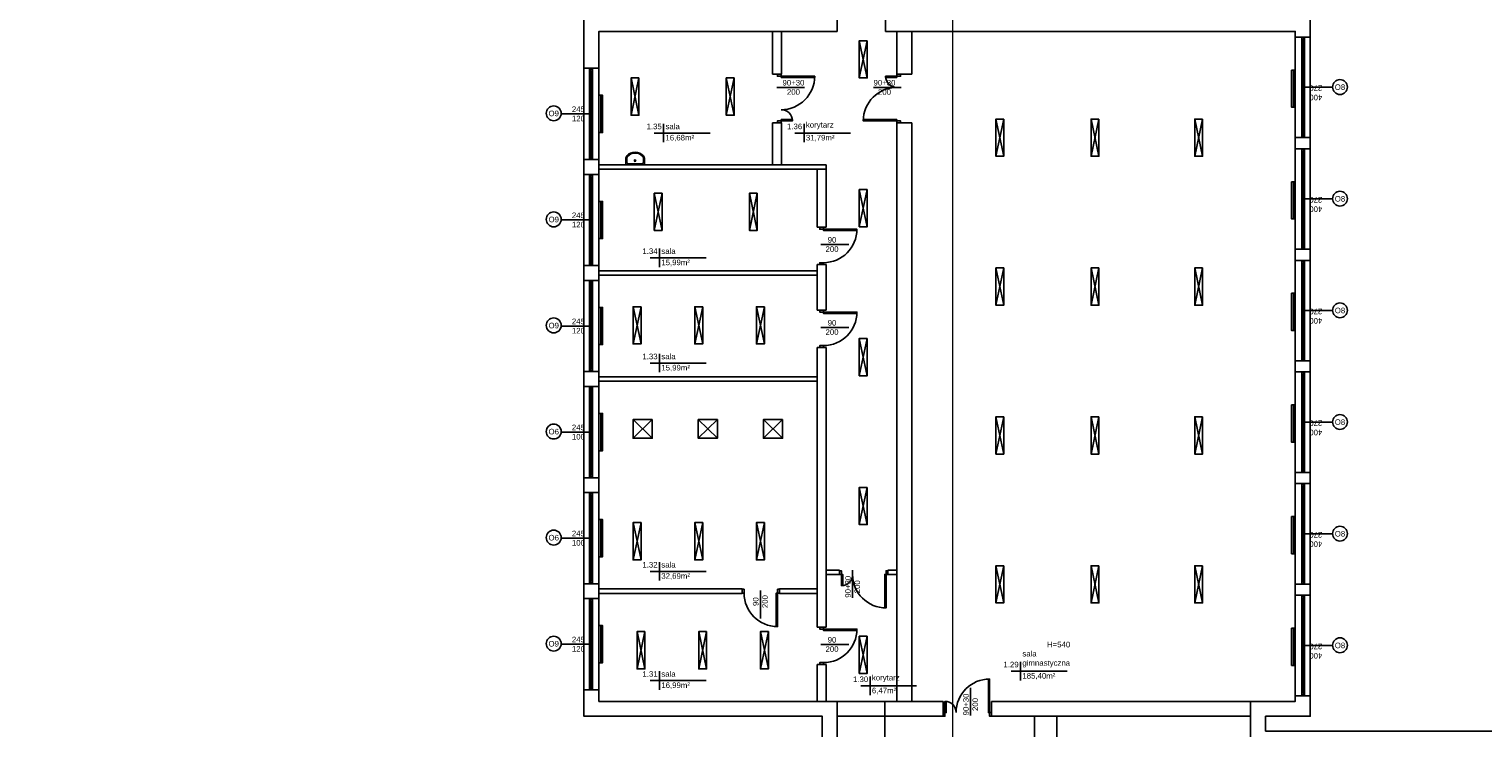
# Model space of a CAD drawing. Header units: millimetres. Extents: x 3698380 to 4312681, y 679670 to 844285.
# Tile 97 of 100: x 4183578 to 4222615, y 802412 to 821192. Entities that reach past the tile are written whole.
import ezdxf
from ezdxf.enums import TextEntityAlignment as Align

# ---------------------------------------------------------------- set-up
doc = ezdxf.new("R2010")
doc.units = ezdxf.units.MM
doc.header["$LTSCALE"] = 10
doc.set_wipeout_variables(frame=1)
doc.linetypes.add('ACAD_ISO03W100', pattern=[30, 12, -18])
doc.layers.add('A_sc_istn', color=252, linetype='Continuous')
doc.layers.add('A_wymiary', color=1, linetype='Continuous')
doc.layers.add('HVAC_opis_woda', color=4, linetype='Continuous', lineweight=13)
doc.styles.add('OPIS1', font='ROMANS.SHX', dxfattribs={"width": 0.8})
doc.styles.get("Standard").update_dxf_attribs({"font": 'arial.ttf'})
doc.linetypes.add('TRACKS', pattern='A,0.15,[130,ltypeshp.shx,S=0.25,R=0,X=0,Y=0],0.15', length=0.3)
doc.linetypes.add('ZIGZAG', pattern='A,0.0001,-0.2,[131,ltypeshp.shx,S=0.2,R=0,X=-0.2,Y=0],-0.4,[131,ltypeshp.shx,S=0.2,R=180,X=0.2,Y=0],-0.2', length=0.8001)

# ---------------------------------------------------------------- blocks, each defined once
blk = doc.blocks.new('*U462')
at = {"color": 252}
for p, q in [((-95, 20), (-100, 20)), ((-100, 15), (-97.5, 15)), ((-97.5, 15), (-97.5, 17.5)), ((-97.5, 17.5), (-95, 17.5)), ((-92.5, 17.5), (-97.5, 17.5)), ((-97.5, 17.5), (-97.5, 12.5)), ((-97.5, 12.5), (-92.5, 12.5)), ((-95, 17.5), (-95, 20)), ((140, 20), (-95, 20)), ((-92.5, 12.5), (-92.5, 17.5)), ((137.5, 17.5), (-92.5, 17.5)), ((-92.5, 15), (137.5, 15)), ((-92.5, 12.5), (137.5, 12.5)), ((-92.5, 12.5), (137.5, 12.5)), ((142.5, 17.5), (137.5, 17.5)), ((137.5, 17.5), (137.5, 12.5)), ((137.5, 12.5), (142.5, 12.5)), ((145, 20), (140, 20)), ((140, 20), (140, 17.5)), ((140, 17.5), (142.5, 17.5)), ((142.5, 17.5), (142.5, 15)), ((142.5, 12.5), (142.5, 17.5)), ((142.5, 15), (145, 15))]:
    blk.add_line(p, q, dxfattribs=at)
for points in [[(-100, 20), (-100, 15), (-97.5, 15)], [(145, 20), (145, 15), (142.5, 15)]]:
    blk.add_lwpolyline(points, dxfattribs=at)
blk = doc.blocks.new('*U259')
at = {"color": 252}
blk.add_lwpolyline([(75, 0), (0, 0)], dxfattribs=at)
for tag, p in [('H', (30, 20)), ('S', (30, -5))]:
    blk.add_attdef(tag, text='', height=15, rotation=180, dxfattribs=at).set_placement(p, align=Align.CENTER)
blk = doc.blocks.new('*U465')
at = {"color": 252}
for p, q in [((-107.5, 20), (-112.5, 20)), ((-112.5, 15), (-110, 15)), ((-110, 15), (-110, 17.5)), ((-110, 17.5), (-107.5, 17.5)), ((-105, 17.5), (-110, 17.5)), ((-110, 17.5), (-110, 12.5)), ((-110, 12.5), (-105, 12.5)), ((-107.5, 17.5), (-107.5, 20)), ((152.5, 20), (-107.5, 20)), ((-105, 12.5), (-105, 17.5)), ((150, 17.5), (-105, 17.5)), ((-105, 15), (150, 15)), ((-105, 12.5), (150, 12.5)), ((-105, 12.5), (150, 12.5)), ((155, 17.5), (150, 17.5)), ((150, 17.5), (150, 12.5)), ((150, 12.5), (155, 12.5)), ((157.5, 20), (152.5, 20)), ((152.5, 20), (152.5, 17.5)), ((152.5, 17.5), (155, 17.5)), ((155, 17.5), (155, 15)), ((155, 12.5), (155, 17.5)), ((155, 15), (157.5, 15))]:
    blk.add_line(p, q, dxfattribs=at)
for points in [[(-112.5, 20), (-112.5, 15), (-110, 15)], [(157.5, 20), (157.5, 15), (155, 15)]]:
    blk.add_lwpolyline(points, dxfattribs=at)
blk = doc.blocks.new('*U200')
for points in [[(-60, 114), (-60, -14), (90, -14), (90, 114)], [(90, 114), (210, 114), (210, -14), (90, -14)]]:
    blk.add_lwpolyline(points, close=True)
blk.add_wipeout([(80, 114), (85, 114), (85, 109), (215, 109), (215, 114), (220, 114), (220, 104), (80, 104)])
blk.add_lwpolyline([(80, 114), (85, 114), (85, 109), (215, 109), (215, 114), (220, 114), (220, 104), (80, 104)], close=True)
blk = doc.blocks.new('*U196')
blk.add_arc((0, 0), 900, 0, 90)
blk.add_wipeout([(0, 900), (35, 900), (35, 0), (0, 0)])
blk.add_wipeout([(0, 900), (35, 900), (35, 0), (0, 0)])
blk.add_wipeout([(0, 900), (35, 900), (35, 0), (0, 0)])
for points in [[(35, 900), (35, 0), (0, 0), (0, 900)], [(-50, -100), (0, -100), (0, 0), (-50, 0)]]:
    blk.add_lwpolyline(points, close=True)
blk = doc.blocks.new('*U192')
blk.add_arc((0, 0), 300, 0, 90)
blk.add_wipeout([(0, 300), (35, 300), (35, 0), (0, 0)])
blk.add_wipeout([(0, 300), (35, 300), (35, 0), (0, 0)])
blk.add_wipeout([(0, 300), (35, 300), (35, 0), (0, 0)])
for points in [[(-50, -100), (0, -100), (0, 0), (-50, 0)], [(35, 300), (35, 0), (0, 0), (0, 300)]]:
    blk.add_lwpolyline(points, close=True)
blk = doc.blocks.new('*U338')
at = {"color": 252}
blk.add_lwpolyline([(75, 0), (0, 0)], dxfattribs=at)
for tag, p in [('S', (30, 5)), ('H', (30, -20))]:
    blk.add_attdef(tag, text='', height=15, dxfattribs=at).set_placement(p, align=Align.CENTER)
blk = doc.blocks.new('*U208')
blk.add_arc((0, 0), 300, 0, 90)
blk.add_wipeout([(0, 300), (35, 300), (35, 0), (0, 0)])
blk.add_wipeout([(0, 300), (35, 300), (35, 0), (0, 0)])
blk.add_wipeout([(0, 300), (35, 300), (35, 0), (0, 0)])
for points in [[(-50, -100), (0, -100), (0, 0), (-50, 0)], [(35, 300), (35, 0), (0, 0), (0, 300)]]:
    blk.add_lwpolyline(points, close=True)
blk = doc.blocks.new('*U207')
blk.add_arc((0, 0), 900, 0, 90)
blk.add_wipeout([(0, 900), (35, 900), (35, 0), (0, 0)])
blk.add_wipeout([(0, 900), (35, 900), (35, 0), (0, 0)])
blk.add_wipeout([(0, 900), (35, 900), (35, 0), (0, 0)])
for points in [[(35, 900), (35, 0), (0, 0), (0, 900)], [(-50, -100), (0, -100), (0, 0), (-50, 0)]]:
    blk.add_lwpolyline(points, close=True)
blk = doc.blocks.new('*U469')
at = {"color": 252}
for points in [[(35, 900), (35, 0), (0, 0), (0, 900)], [(-50, -100), (0, -100), (0, 0), (-50, 0)], [(950, 0), (950, -100), (900, -100), (900, 0)]]:
    blk.add_lwpolyline(points, close=True, dxfattribs=at)
blk.add_arc((0, 0), 900, 0, 90, dxfattribs=at)
blk = doc.blocks.new('A$C06B75830')
blk.add_lwpolyline([(-72.7, 30), (-94.5, 30), (-94.5, -30), (-73.8, -30)])
blk.add_lwpolyline([(-81, -27), (-73.8, -27, 0.181953), (-68.1, -24.8, 0.455925), (-68.3, 25.1, 0.203273), (-74.3, 27), (-85.8, 27, 0.340204), (-91.5, 22.6), (-91.5, -22.6, 0.429071), (-86.9, -27)], format="xyb", close=True)
blk.add_lwpolyline([(-87.4, -30, 0.01945), (-86.8, -30), (-81, -30), (-73.8, -30, 0.181953), (-66.1, -27.1, 0.455925), (-66.4, 27.4, 0.199786), (-74.5, 30), (-85.8, 30)], format="xyb")
blk.add_circle((-81.5, -0.2), 2.32)
blk = doc.blocks.new('d')
at = {"layer": 'A_sc_istn', "color": 252}
for points in [[(3744014.74, 798327.02), (3744014.74, 802727.02), (3737614.74, 802727.02), (3737614.74, 821527.02), (3744414.74, 821527.02)], [(3744414.74, 821127.02), (3744414.74, 821527.02)], [(3745714.74, 821527.02), (3757114.74, 821527.02), (3757114.74, 802727.02), (3755914.74, 802727.02), (3755914.74, 802327.02), (3762014.74, 802327.02), (3762014.74, 795627.02), (3759114.74, 795627.02), (3759114.74, 793727.02), (3776514.74, 793727.02), (3776514.74, 786472.02)], [(3745714.74, 821127.02), (3745714.74, 821527.02)], [(3744414.74, 798327.02), (3744414.74, 803127.02), (3738014.74, 803127.02), (3738014.74, 821127.02), (3744414.74, 821127.02)], [(3742674.74, 819975.46), (3742674.74, 821127.02)], [(3742914.74, 819975.46), (3742914.74, 821127.02)], [(3745714.74, 821127.02), (3756714.74, 821127.02), (3756714.74, 803127.02), (3755514.74, 803127.02), (3755514.74, 801927.02), (3761614.74, 801927.02), (3761614.74, 796027.02), (3758714.74, 796027.02), (3758714.74, 793327.02), (3776114.74, 793327.02), (3776114.74, 786472.02)], [(3746014.74, 819975.46), (3746014.74, 821127.02)], [(3746414.74, 819975.46), (3746414.74, 821127.02)], [(3756714.74, 820977.02), (3757114.74, 820977.02)], [(3745007.45, 820877.71), (3745219.58, 819877.71)], [(3745007.45, 819877.71), (3745219.58, 820877.71)], [(3737614.74, 820137.02), (3738014.74, 820137.02)], [(3738879.73, 819877.55), (3739091.86, 818877.55)], [(3738879.73, 818877.55), (3739091.86, 819877.55)], [(3741435.93, 819877.55), (3741648.06, 818877.55)], [(3741435.93, 818877.55), (3741648.06, 819877.55)], [(3739753.1, 818648.74), (3739753.1, 818148.74)], [(3742674.74, 817547.02), (3742674.74, 818675.46)], [(3742914.74, 817547.02), (3742914.74, 818675.46)], [(3743523.41, 818648.74), (3743523.41, 818148.74)], [(3746014.74, 803127.02), (3746014.74, 818675.46)], [(3746414.74, 803127.02), (3746414.74, 818675.46)], [(3748674.26, 818772.57), (3748886.39, 817772.57)], [(3748674.26, 817772.57), (3748886.39, 818772.57)], [(3751230.46, 818772.57), (3751442.59, 817772.57)], [(3751230.46, 817772.57), (3751442.59, 818772.57)], [(3754013.41, 818772.57), (3754225.54, 817772.57)], [(3754013.41, 817772.57), (3754225.54, 818772.57)], [(3741003.1, 818398.74), (3739503.1, 818398.74)], [(3744773.41, 818398.74), (3743273.41, 818398.74)], [(3756714.74, 818277.02), (3757114.74, 818277.02)], [(3756714.74, 817977.02), (3757114.74, 817977.02)], [(3737614.74, 817687.02), (3738014.74, 817687.02)], [(3744114.74, 817547.02), (3738014.74, 817547.02)], [(3744114.74, 817427.02), (3744114.74, 817547.02)], [(3737614.74, 817287.02), (3738014.74, 817287.02)], [(3744114.74, 817427.02), (3738014.74, 817427.02)], [(3743874.74, 815864.54), (3743874.74, 817427.02)], [(3744114.74, 815864.54), (3744114.74, 817427.02)], [(3739499.56, 816781.3), (3739711.69, 815781.3)], [(3739499.56, 815781.3), (3739711.69, 816781.3)], [(3742055.75, 816781.3), (3742267.88, 815781.3)], [(3742055.75, 815781.3), (3742267.88, 816781.3)], [(3745007.45, 816877.71), (3745219.58, 815877.71)], [(3745007.45, 815877.71), (3745219.58, 816877.71)], [(3744114.74, 815864.54), (3743874.74, 815864.54)], [(3739641.72, 815296.79), (3739641.72, 814796.79)], [(3756714.74, 815277.02), (3757114.74, 815277.02)], [(3737614.74, 814837.02), (3738014.74, 814837.02)], [(3740891.72, 815046.79), (3739391.72, 815046.79)], [(3743874.74, 813635.4), (3743874.74, 814864.54)], [(3744114.74, 814864.54), (3743874.74, 814864.54)], [(3744114.74, 813635.4), (3744114.74, 814864.54)], [(3748674.26, 814772.57), (3748886.39, 813772.57)], [(3748674.26, 813772.57), (3748886.39, 814772.57)], [(3751230.46, 814772.57), (3751442.59, 813772.57)], [(3751230.46, 813772.57), (3751442.59, 814772.57)], [(3754013.41, 814772.57), (3754225.54, 813772.57)], [(3754013.41, 813772.57), (3754225.54, 814772.57)], [(3756714.74, 814977.02), (3757114.74, 814977.02)], [(3737614.74, 814437.02), (3738014.74, 814437.02)], [(3743874.74, 814697.02), (3738014.74, 814697.02)], [(3743874.74, 814577.02), (3738014.74, 814577.02)], [(3738934.39, 813732.15), (3739146.53, 812732.15)], [(3738934.39, 812732.15), (3739146.53, 813732.15)], [(3740590.59, 813732.15), (3740802.72, 812732.15)], [(3740590.59, 812732.15), (3740802.72, 813732.15)], [(3742246.78, 813732.15), (3742458.92, 812732.15)], [(3742246.78, 812732.15), (3742458.92, 813732.15)], [(3744114.74, 813635.4), (3743874.74, 813635.4)], [(3745007.45, 812877.71), (3745219.58, 811877.71)], [(3745007.45, 811877.71), (3745219.58, 812877.71)], [(3739641.72, 812468.3), (3739641.72, 811968.3)], [(3743874.74, 805117.27), (3743874.74, 812635.4)], [(3744114.74, 812635.4), (3743874.74, 812635.4)], [(3744114.74, 805117.27), (3744114.74, 812635.4)], [(3737614.74, 811987.02), (3738014.74, 811987.02)], [(3740891.72, 812218.3), (3739391.72, 812218.3)], [(3756714.74, 812277.02), (3757114.74, 812277.02)], [(3756714.74, 811977.02), (3757114.74, 811977.02)], [(3737614.74, 811587.02), (3738014.74, 811587.02)], [(3743874.74, 811847.02), (3738014.74, 811847.02)], [(3743874.74, 811727.02), (3738014.74, 811727.02)], [(3738934.39, 810698.1), (3739446.53, 810198.1)], [(3738934.39, 810198.1), (3739446.53, 810698.1)], [(3740684.39, 810698.1), (3741196.53, 810198.1)], [(3740684.39, 810198.1), (3741196.53, 810698.1)], [(3742434.39, 810698.1), (3742946.53, 810198.1)], [(3742434.39, 810198.1), (3742946.53, 810698.1)], [(3748674.26, 810772.57), (3748886.39, 809772.57)], [(3748674.26, 809772.57), (3748886.39, 810772.57)], [(3751230.46, 810772.57), (3751442.59, 809772.57)], [(3751230.46, 809772.57), (3751442.59, 810772.57)], [(3754013.41, 810772.57), (3754225.54, 809772.57)], [(3754013.41, 809772.57), (3754225.54, 810772.57)], [(3756714.74, 809277.02), (3757114.74, 809277.02)], [(3737614.74, 809137.02), (3738014.74, 809137.02)], [(3745007.45, 808877.71), (3745219.58, 807877.71)], [(3745007.45, 807877.71), (3745219.58, 808877.71)], [(3756714.74, 808977.02), (3757114.74, 808977.02)], [(3737614.74, 808737.02), (3738014.74, 808737.02)], [(3738934.39, 807928.56), (3739146.53, 806928.56)], [(3738934.39, 806928.56), (3739146.53, 807928.56)], [(3740590.59, 807928.56), (3740802.72, 806928.56)], [(3740590.59, 806928.56), (3740802.72, 807928.56)], [(3742246.78, 807928.56), (3742458.92, 806928.56)], [(3742246.78, 806928.56), (3742458.92, 807928.56)], [(3740891.72, 806620.36), (3739391.72, 806620.36)], [(3739641.72, 806870.36), (3739641.72, 806370.36)], [(3744114.74, 806656.16), (3744477.54, 806656.16)], [(3744114.74, 806536.16), (3744477.54, 806536.16)], [(3745777.54, 806656.16), (3746014.74, 806656.16)], [(3745777.54, 806536.16), (3746014.74, 806536.16)], [(3748674.26, 806772.57), (3748886.39, 805772.57)], [(3748674.26, 805772.57), (3748886.39, 806772.57)], [(3751230.46, 806772.57), (3751442.59, 805772.57)], [(3751230.46, 805772.57), (3751442.59, 806772.57)], [(3754013.41, 806772.57), (3754225.54, 805772.57)], [(3754013.41, 805772.57), (3754225.54, 806772.57)], [(3737614.74, 806287.02), (3738014.74, 806287.02)], [(3741862.78, 806147.02), (3738014.74, 806147.02)], [(3741862.78, 806147.02), (3741862.78, 806027.02)], [(3743874.74, 806147.02), (3742862.78, 806147.02)], [(3742862.78, 806147.02), (3742862.78, 806027.02)], [(3756714.74, 806277.02), (3757114.74, 806277.02)], [(3737614.74, 805887.02), (3738014.74, 805887.02)], [(3741862.78, 806027.02), (3738014.74, 806027.02)], [(3743874.74, 806027.02), (3742862.78, 806027.02)], [(3756714.74, 805977.02), (3757114.74, 805977.02)], [(3739040.46, 804999.39), (3739252.59, 803999.39)], [(3739040.46, 803999.39), (3739252.59, 804999.39)], [(3740696.66, 804999.39), (3740908.79, 803999.39)], [(3740696.66, 803999.39), (3740908.79, 804999.39)], [(3742352.85, 804999.39), (3742564.98, 803999.39)], [(3742352.85, 803999.39), (3742564.98, 804999.39)], [(3744114.74, 805117.27), (3743874.74, 805117.27)], [(3745007.45, 804877.71), (3745219.58, 803877.71)], [(3745007.45, 803877.71), (3745219.58, 804877.71)], [(3749336.31, 804188.11), (3749336.31, 803688.11)], [(3739641.72, 803935.21), (3739641.72, 803435.21)], [(3743874.74, 803127.02), (3743874.74, 804117.27)], [(3744114.74, 804117.27), (3743874.74, 804117.27)], [(3744114.74, 803127.02), (3744114.74, 804117.27)], [(3750586.31, 803938.11), (3749086.31, 803938.11)], [(3737614.74, 803437.02), (3738014.74, 803437.02)], [(3740891.72, 803685.21), (3739391.72, 803685.21)], [(3746546.34, 803543.23), (3745046.34, 803543.23)], [(3745694.74, 803127.02), (3747257.79, 803127.02)], [(3748557.79, 803127.02), (3755514.74, 803127.02)], [(3756714.74, 803277.02), (3757114.74, 803277.02)], [(3745694.74, 802727.02), (3747257.79, 802727.02)], [(3748557.79, 802727.02), (3755514.74, 802727.02)], [(3749714.74, 793727.02), (3749714.74, 802727.02)], [(3750314.74, 793727.02), (3750314.74, 802727.02)]]:
    blk.add_lwpolyline(points, dxfattribs=at)
for points in [[(3745219.58, 820877.71), (3745219.58, 819877.71), (3745007.45, 819877.71), (3745007.45, 820877.71)], [(3739091.86, 819877.55), (3739091.86, 818877.55), (3738879.73, 818877.55), (3738879.73, 819877.55)], [(3741648.06, 819877.55), (3741648.06, 818877.55), (3741435.93, 818877.55), (3741435.93, 819877.55)], [(3756614.74, 820091.16), (3756614.74, 819091.16), (3756714.74, 819091.16), (3756714.74, 820091.16)], [(3738014.74, 819412.02), (3738014.74, 818412.02), (3738114.74, 818412.02), (3738114.74, 819412.02)], [(3748886.39, 818772.57), (3748886.39, 817772.57), (3748674.26, 817772.57), (3748674.26, 818772.57)], [(3751442.59, 818772.57), (3751442.59, 817772.57), (3751230.46, 817772.57), (3751230.46, 818772.57)], [(3754225.54, 818772.57), (3754225.54, 817772.57), (3754013.41, 817772.57), (3754013.41, 818772.57)], [(3756614.74, 817091.16), (3756614.74, 816091.16), (3756714.74, 816091.16), (3756714.74, 817091.16)], [(3739711.69, 816781.3), (3739711.69, 815781.3), (3739499.56, 815781.3), (3739499.56, 816781.3)], [(3742267.88, 816781.3), (3742267.88, 815781.3), (3742055.75, 815781.3), (3742055.75, 816781.3)], [(3745219.58, 816877.71), (3745219.58, 815877.71), (3745007.45, 815877.71), (3745007.45, 816877.71)], [(3738014.74, 816562.02), (3738014.74, 815562.02), (3738114.74, 815562.02), (3738114.74, 816562.02)], [(3748886.39, 814772.57), (3748886.39, 813772.57), (3748674.26, 813772.57), (3748674.26, 814772.57)], [(3751442.59, 814772.57), (3751442.59, 813772.57), (3751230.46, 813772.57), (3751230.46, 814772.57)], [(3754225.54, 814772.57), (3754225.54, 813772.57), (3754013.41, 813772.57), (3754013.41, 814772.57)], [(3756614.74, 814091.16), (3756614.74, 813091.16), (3756714.74, 813091.16), (3756714.74, 814091.16)], [(3738014.74, 813712.02), (3738014.74, 812712.02), (3738114.74, 812712.02), (3738114.74, 813712.02)], [(3739146.53, 813732.15), (3739146.53, 812732.15), (3738934.39, 812732.15), (3738934.39, 813732.15)], [(3740802.72, 813732.15), (3740802.72, 812732.15), (3740590.59, 812732.15), (3740590.59, 813732.15)], [(3742458.92, 813732.15), (3742458.92, 812732.15), (3742246.78, 812732.15), (3742246.78, 813732.15)], [(3745219.58, 812877.71), (3745219.58, 811877.71), (3745007.45, 811877.71), (3745007.45, 812877.71)], [(3738014.74, 810862.02), (3738014.74, 809862.02), (3738114.74, 809862.02), (3738114.74, 810862.02)], [(3756614.74, 811091.16), (3756614.74, 810091.16), (3756714.74, 810091.16), (3756714.74, 811091.16)], [(3739446.53, 810698.1), (3739446.53, 810198.1), (3738934.39, 810198.1), (3738934.39, 810698.1)], [(3741196.53, 810698.1), (3741196.53, 810198.1), (3740684.39, 810198.1), (3740684.39, 810698.1)], [(3742946.53, 810698.1), (3742946.53, 810198.1), (3742434.39, 810198.1), (3742434.39, 810698.1)], [(3748886.39, 810772.57), (3748886.39, 809772.57), (3748674.26, 809772.57), (3748674.26, 810772.57)], [(3751442.59, 810772.57), (3751442.59, 809772.57), (3751230.46, 809772.57), (3751230.46, 810772.57)], [(3754225.54, 810772.57), (3754225.54, 809772.57), (3754013.41, 809772.57), (3754013.41, 810772.57)], [(3745219.58, 808877.71), (3745219.58, 807877.71), (3745007.45, 807877.71), (3745007.45, 808877.71)], [(3756614.74, 808091.16), (3756614.74, 807091.16), (3756714.74, 807091.16), (3756714.74, 808091.16)], [(3738014.74, 808012.02), (3738014.74, 807012.02), (3738114.74, 807012.02), (3738114.74, 808012.02)], [(3739146.53, 807928.56), (3739146.53, 806928.56), (3738934.39, 806928.56), (3738934.39, 807928.56)], [(3740802.72, 807928.56), (3740802.72, 806928.56), (3740590.59, 806928.56), (3740590.59, 807928.56)], [(3742458.92, 807928.56), (3742458.92, 806928.56), (3742246.78, 806928.56), (3742246.78, 807928.56)], [(3748886.39, 806772.57), (3748886.39, 805772.57), (3748674.26, 805772.57), (3748674.26, 806772.57)], [(3751442.59, 806772.57), (3751442.59, 805772.57), (3751230.46, 805772.57), (3751230.46, 806772.57)], [(3754225.54, 806772.57), (3754225.54, 805772.57), (3754013.41, 805772.57), (3754013.41, 806772.57)], [(3738014.74, 805162.02), (3738014.74, 804162.02), (3738114.74, 804162.02), (3738114.74, 805162.02)], [(3739252.59, 804999.39), (3739252.59, 803999.39), (3739040.46, 803999.39), (3739040.46, 804999.39)], [(3740908.79, 804999.39), (3740908.79, 803999.39), (3740696.66, 803999.39), (3740696.66, 804999.39)], [(3742564.98, 804999.39), (3742564.98, 803999.39), (3742352.85, 803999.39), (3742352.85, 804999.39)], [(3756614.74, 805091.16), (3756614.74, 804091.16), (3756714.74, 804091.16), (3756714.74, 805091.16)], [(3745219.58, 804877.71), (3745219.58, 803877.71), (3745007.45, 803877.71), (3745007.45, 804877.71)]]:
    blk.add_lwpolyline(points, close=True, dxfattribs=at)
at = {"layer": 'A_sc_istn', "color": 252, "linetype": 'ZIGZAG', "ltscale": 20}
for points in [[(3756664.74, 820091.16), (3756664.74, 819091.16)], [(3756664.74, 817091.16), (3756664.74, 816091.16)], [(3756664.74, 814091.16), (3756664.74, 813091.16)], [(3756664.74, 811091.16), (3756664.74, 810091.16)], [(3756664.74, 808091.16), (3756664.74, 807091.16)], [(3756664.74, 805091.16), (3756664.74, 804091.16)]]:
    blk.add_lwpolyline(points, dxfattribs=at)
at = {"layer": 'A_sc_istn', "color": 252, "linetype": 'TRACKS', "ltscale": 20}
for points in [[(3738064.74, 819412.02), (3738064.74, 818412.02)], [(3738064.74, 816562.02), (3738064.74, 815562.02)], [(3738064.74, 813712.02), (3738064.74, 812712.02)], [(3738064.74, 810862.02), (3738064.74, 809862.02)], [(3738064.74, 808012.02), (3738064.74, 807012.02)], [(3738064.74, 805162.02), (3738064.74, 804162.02)]]:
    blk.add_lwpolyline(points, dxfattribs=at)
at = {"layer": 'A_sc_istn', "color": 252}
for centre in [(3757914.59, 819633.69), (3736803.02, 818927.86), (3757914.59, 816633.69), (3736803.02, 816077.86), (3757914.59, 813633.69), (3736803.02, 813227.86), (3757914.59, 810633.69), (3736803.02, 810377.86), (3736803.02, 807527.86), (3757914.59, 807633.69), (3736803.02, 804677.86), (3757914.59, 804633.69)]:
    blk.add_circle(centre, 200, dxfattribs=at)
for name, p, xscale, yscale, zscale, rotation in [('*U465', (3756764.71, 819402.02), -10, 10, 10, 270), ('*U462', (3737964.71, 818687.02), 10, 10, 10, 90), ('A$C06B75830', (3738987.07, 818334.55), -8.333333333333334, 8.333333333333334, 8.333333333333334, 270.0000000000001), ('*U465', (3756764.71, 816402.02), -10, 10, 10, 270), ('*U462', (3737964.71, 815837.02), 10, 10, 10, 90), ('*U465', (3756764.71, 813402.02), -10, 10, 10, 270), ('*U462', (3737964.71, 812987.02), 10, 10, 10, 90), ('*U465', (3756764.71, 810402.02), -10, 10, 10, 270), ('*U462', (3737964.71, 810137.02), 10, 10, 10, 90), ('*U465', (3756764.71, 807402.02), -10, 10, 10, 270), ('*U462', (3737964.71, 807287.02), 10, 10, 10, 90), ('*U462', (3737964.71, 804437.02), 10, 10, 10, 90), ('*U465', (3756764.71, 804402.02), -10, 10, 10, 270)]:
    blk.add_blockref(name, p, dxfattribs=dict(at, xscale=xscale, yscale=yscale, zscale=zscale, rotation=rotation))
at = {"layer": 'A_sc_istn', "color": 252, "linetype": 'ACAD_ISO03W100'}
ref = blk.add_blockref('*U259', (3756964.7, 819627.02), dxfattribs=dict(at, xscale=-10, yscale=10, zscale=10, rotation=180))
ref.add_attrib('S', '270', dxfattribs={"layer": '0', "color": 252, "height": 150, "rotation": 180}).set_placement((3757264.7, 819677.02), align=Align.CENTER)
ref.add_attrib('H', '400', dxfattribs={"layer": '0', "color": 252, "height": 150, "rotation": 180}).set_placement((3757264.7, 819427.02), align=Align.CENTER)
at = {"layer": 'A_sc_istn', "color": 252, "linetype": 'ACAD_ISO03W100', "xscale": 10, "yscale": 10, "zscale": 10}
for p, rotation, values in [((3737764.72, 818912.02), 180, {'S': '245', 'H': '120'}), ((3737764.72, 816062.02), 180, {'S': '245', 'H': '120'}), ((3737764.72, 813212.02), 180, {'S': '245', 'H': '120'}), ((3737764.72, 810362.02), 180, {'S': '245', 'H': '100'}), ((3737764.72, 807512.02), 180, {'S': '245', 'H': '100'}), ((3742350.78, 806106.69), 270, {'S': '90', 'H': '200'}), ((3737764.72, 804662.02), 180, {'S': '245', 'H': '120'})]:
    blk.add_blockref('*U259', p, dxfattribs=dict(at, rotation=rotation)).add_auto_attribs(values)
at = {"layer": 'A_sc_istn', "color": 252, "linetype": 'ACAD_ISO03W100'}
ref = blk.add_blockref('*U259', (3756964.7, 816627.02), dxfattribs=dict(at, xscale=-10, yscale=10, zscale=10, rotation=180))
ref.add_attrib('S', '270', dxfattribs={"layer": '0', "color": 252, "height": 150, "rotation": 180}).set_placement((3757264.7, 816677.02), align=Align.CENTER)
ref.add_attrib('H', '400', dxfattribs={"layer": '0', "color": 252, "height": 150, "rotation": 180}).set_placement((3757264.7, 816427.02), align=Align.CENTER)
at = {"layer": 'A_sc_istn', "color": 252}
for p, rotation in [((3744044.74, 815814.54), 270), ((3744044.74, 813585.4), 270), ((3742812.78, 806037.02), 180), ((3744044.74, 805067.27), 270)]:
    blk.add_blockref('*U469', p, dxfattribs=dict(at, rotation=rotation))
at = {"layer": 'A_sc_istn', "color": 252, "linetype": 'ACAD_ISO03W100', "xscale": 10, "yscale": 10, "zscale": 10}
for p in [(3743975.08, 815403.25), (3743975.08, 813174.11), (3743975.08, 804655.98)]:
    blk.add_blockref('*U338', p, dxfattribs=at).add_auto_attribs({'S': '90', 'H': '200'})
at = {"layer": 'A_sc_istn', "color": 252, "linetype": 'ACAD_ISO03W100'}
ref = blk.add_blockref('*U259', (3756964.7, 813627.02), dxfattribs=dict(at, xscale=-10, yscale=10, zscale=10, rotation=180))
ref.add_attrib('S', '270', dxfattribs={"layer": '0', "color": 252, "height": 150, "rotation": 180}).set_placement((3757264.7, 813677.02), align=Align.CENTER)
ref.add_attrib('H', '400', dxfattribs={"layer": '0', "color": 252, "height": 150, "rotation": 180}).set_placement((3757264.7, 813427.02), align=Align.CENTER)
ref = blk.add_blockref('*U259', (3756964.7, 810627.02), dxfattribs=dict(at, xscale=-10, yscale=10, zscale=10, rotation=180))
ref.add_attrib('S', '270', dxfattribs={"layer": '0', "color": 252, "height": 150, "rotation": 180}).set_placement((3757264.7, 810677.02), align=Align.CENTER)
ref.add_attrib('H', '400', dxfattribs={"layer": '0', "color": 252, "height": 150, "rotation": 180}).set_placement((3757264.7, 810427.02), align=Align.CENTER)
ref = blk.add_blockref('*U259', (3756964.7, 807627.02), dxfattribs=dict(at, xscale=-10, yscale=10, zscale=10, rotation=180))
ref.add_attrib('S', '270', dxfattribs={"layer": '0', "color": 252, "height": 150, "rotation": 180}).set_placement((3757264.7, 807677.02), align=Align.CENTER)
ref.add_attrib('H', '400', dxfattribs={"layer": '0', "color": 252, "height": 150, "rotation": 180}).set_placement((3757264.7, 807427.02), align=Align.CENTER)
ref = blk.add_blockref('*U259', (3756964.7, 804627.02), dxfattribs=dict(at, xscale=-10, yscale=10, zscale=10, rotation=180))
ref.add_attrib('S', '270', dxfattribs={"layer": '0', "color": 252, "height": 150, "rotation": 180}).set_placement((3757264.7, 804677.02), align=Align.CENTER)
ref.add_attrib('H', '400', dxfattribs={"layer": '0', "color": 252, "height": 150, "rotation": 180}).set_placement((3757264.7, 804427.02), align=Align.CENTER)
at = {"layer": 'A_sc_istn', "color": 252}
for s, width, insert, char_height, attachment_point in [('{\\H0.5x;O8}', 232.5953, (3757774.88, 819553.72), 300, 7), ('{\\H0.5x;O9}', 232.5953, (3736663.31, 818847.9), 300, 7), ('{\\H0.5x;1.35}', 232.5953, (3739703.1, 818498.74), 300, 9), ('{\\H0.5x;sala }', 232.5953, (3739803.1, 818498.74), 300, 7), ('{\\H0.5x;korytarz}', 232.5953, (3743573.41, 818498.74), 300, 7), ('{\\H0.5x;16,68m²}', 232.5953, (3739803.1, 818348.74), 300, 1), ('{\\H0.5x;31,79m²}', 232.5953, (3743573.41, 818348.74), 300, 1), ('{\\H0.5x;O8}', 232.5953, (3757774.88, 816553.72), 300, 7), ('{\\H0.5x;O9}', 232.5953, (3736663.31, 815997.9), 300, 7), ('{\\H0.5x;1.34}', 232.5953, (3739591.72, 815146.79), 300, 9), ('{\\H0.5x;sala }', 232.5953, (3739691.72, 815146.79), 300, 7), ('{\\H0.5x;15,99m²}', 232.5953, (3739691.72, 814996.79), 300, 1), ('{\\H0.5x;O8}', 232.5953, (3757774.88, 813553.72), 300, 7), ('{\\H0.5x;O9}', 232.5953, (3736663.31, 813147.9), 300, 7), ('{\\H0.5x;1.33}', 232.5953, (3739591.72, 812318.3), 300, 9), ('{\\H0.5x;sala }', 232.5953, (3739691.72, 812318.3), 300, 7), ('{\\H0.5x;15,99m²}', 232.5953, (3739691.72, 812168.3), 300, 1), ('{\\H0.5x;O6}', 232.5953, (3736663.31, 810297.9), 300, 7), ('{\\H0.5x;O8}', 232.5953, (3757774.88, 810553.72), 300, 7), ('{\\H0.5x;O8}', 232.5953, (3757774.88, 807553.72), 300, 7), ('{\\H0.5x;O6}', 232.5953, (3736663.31, 807447.9), 300, 7), ('{\\H0.5x;1.32}', 232.5953, (3739591.72, 806720.36), 300, 9), ('{\\H0.5x;32,69m²}', 232.5953, (3739691.72, 806570.36), 300, 1), ('{\\H0.5x;sala }', 232.5953, (3739691.72, 806720.36), 300, 7), ('{\\H0.5x;O9}', 232.5953, (3736663.31, 804597.9), 300, 7), ('H=540', 129.7048, (3750359.53, 804651.55), 150, 5), ('{\\H0.5x;O8}', 232.5953, (3757774.88, 804553.72), 300, 7), ('{\\H0.5x;1.29}', 232.5953, (3749286.31, 804038.11), 300, 9), ('{\\H0.5x;sala gimnastyczna}', 232.5953, (3749386.31, 804038.11), 300, 7), ('{\\H0.5x;1.31}', 232.5953, (3739591.72, 803785.21), 300, 9), ('{\\H0.5x;sala }', 232.5953, (3739691.72, 803785.21), 300, 7), ('{\\H0.5x;1.30}', 232.5953, (3745246.34, 803643.23), 300, 9), ('{\\H0.5x;korytarz}', 232.5953, (3745346.34, 803643.23), 300, 7), ('{\\H0.5x;185,40m²}', 232.5953, (3749386.31, 803888.11), 300, 1), ('{\\H0.5x;16,99m²}', 232.5953, (3739691.72, 803635.21), 300, 1)]:
    blk.add_mtext_dynamic_manual_height_columns(s, width=width, gutter_width=12.5, heights=[0], dxfattribs=dict(at, insert=insert, char_height=char_height, attachment_point=attachment_point))
for p, rotation in [((3746014.74, 818725.46), 89.99999999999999), ((3745727.54, 806536.16), 180)]:
    blk.add_blockref('*U196', p, dxfattribs=dict(at, rotation=rotation))
at = {"layer": 'A_sc_istn', "color": 252, "xscale": -1, "rotation": 270}
blk.add_blockref('*U208', (3742909.68, 818725.46), dxfattribs=at)
at = {"layer": 'A_sc_istn', "color": 252, "xscale": -1}
blk.add_blockref('*U196', (3748507.79, 802827.02), dxfattribs=at)
at = {"layer": 'A_sc_istn', "color": 252, "xscale": 10, "yscale": 10, "zscale": 10, "rotation": 270}
blk.add_blockref('*U200', (3744554.74, 802527.02), dxfattribs=at)
at = {"layer": 'A_sc_istn', "color": 252}
for points in [[(3742674.74, 818675.46), (3742914.74, 818675.46)], [(3746014.74, 818675.46), (3746414.74, 818675.46)], [(3745777.54, 806536.16), (3745777.54, 806656.16)], [(3745296.34, 803793.23), (3745296.34, 803293.23)], [(3745694.74, 802727.02), (3745694.74, 803127.02)], [(3748557.79, 802727.02), (3748557.79, 803127.02)], [(3745694.74, 802727.02), (3744414.74, 802727.02)]]:
    blk.add_lwpolyline(points, dxfattribs=at)
at = {"layer": 'A_sc_istn', "color": 252, "rotation": 270}
blk.add_blockref('*U207', (3742909.68, 819925.46), dxfattribs=at)
at = {"layer": 'A_sc_istn', "color": 252, "xscale": -1}
for p, rotation in [((3746014.74, 819925.46), 90), ((3744527.54, 806536.16), 180)]:
    blk.add_blockref('*U192', p, dxfattribs=dict(at, rotation=rotation))
at = {"layer": 'A_sc_istn', "color": 252}
blk.add_blockref('*U192', (3747307.79, 802827.02), dxfattribs=at)
at = {"layer": 'A_sc_istn', "color": 252, "char_height": 300}
for s, insert, attachment_point in [('{\\H0.5x;1.36}', (3743473.41, 818498.74), 9), ('{\\H0.5x;6,47m²}', (3745346.34, 803493.23), 1)]:
    blk.add_mtext_dynamic_manual_height_columns(s, width=232.5953, gutter_width=12.5, heights=[0], dxfattribs=dict(at, insert=insert, attachment_point=attachment_point))
at = {"color": 252, "lineweight": 9}
blk.add_line((3747510.58, 823353.19), (3747510.58, 775173.19), dxfattribs=at)
at = {"layer": 'A_sc_istn', "color": 252}
for points in [[(3742674.74, 819975.46), (3742914.74, 819975.46)], [(3746014.74, 819975.46), (3746414.74, 819975.46)], [(3744477.54, 806536.16), (3744477.54, 806656.16)], [(3747257.79, 802727.02), (3747257.79, 803127.02)]]:
    blk.add_lwpolyline(points, dxfattribs=at)
ref = blk.add_blockref('*U338', (3743539.68, 819625.46), dxfattribs=dict(at, xscale=-10, yscale=10, zscale=10))
ref.add_attrib('S', '90+30', dxfattribs={"layer": '0', "color": 252, "height": 150}).set_placement((3743239.68, 819675.46), align=Align.CENTER)
ref.add_attrib('H', '200', dxfattribs={"layer": '0', "color": 252, "height": 150}).set_placement((3743239.68, 819425.46), align=Align.CENTER)
at = {"layer": 'A_sc_istn', "color": 252, "xscale": 10, "yscale": 10, "zscale": 10}
blk.add_blockref('*U338', (3745384.74, 819625.46), dxfattribs=at).add_auto_attribs({'S': '90+30', 'H': '200'})
at = {"layer": 'A_sc_istn', "color": 252, "xscale": 10, "yscale": 10, "zscale": 10, "rotation": 90}
for p in [(3744827.54, 805906.16), (3747995.66, 802742.98)]:
    blk.add_blockref('*U338', p, dxfattribs=at).add_auto_attribs({'S': '90+30', 'H': '200'})

msp = doc.modelspace()

# ---------------------------------------------------------------- block references
at = {"layer": 'A_wymiary'}
msp.add_blockref('d', (460863, 0), dxfattribs=at)

# ---------------------------------------------------------------- next in the draw order: texts
at = {"layer": 'HVAC_opis_woda', "color": 0, "insert": (4070551, 805214), "char_height": 187.5, "width": 10398.91, "attachment_point": 1, "rotation": 360, "style": 'OPIS1'}
msp.add_mtext('\\pi-562.5,l750,t750;{\\T0.85;1.^IRysunek rozpatrywać razem z projektami pozostałych branż oraz opisem technicznym \\P2.^IProwadzenie przewodów na rysunku pokazano schematycznie w celu zachowania czytelności opracowania. Dokładną trasę prowadzenia ruraży ustalić w trakcie wykonywania prac montażowych. W razie kolizji korygować na bieżąco na budowie\\P3.^IW miejscach montażu armatury na przewodach należy przewidzieć dostęp do tej armatury\\P}4.^IInstalację C.O. na parterz prowadzić w warstwach posadzkowych. W części nieobejętem opracowaniem - pod stropem w obudowie\\P5.^IDobór grzejników wykonano dla temperatury zasilania i powrotu 70/50°C\\P6.^IRury izolować zgodnie z opisem technicznym\\P7.^IInstalację C.O. należy włączyć do istenijącej instalacji na poziomie piwnicy. Należy wykonać osobny obieg i wyposażyć go w odpowienią armaturę i pompę obiegową\\P8.^INa wszystkich grzejnikach zastosować zabudowy chroniące przed oparzeniem', dxfattribs=at)

doc.saveas('drawing.dxf')
